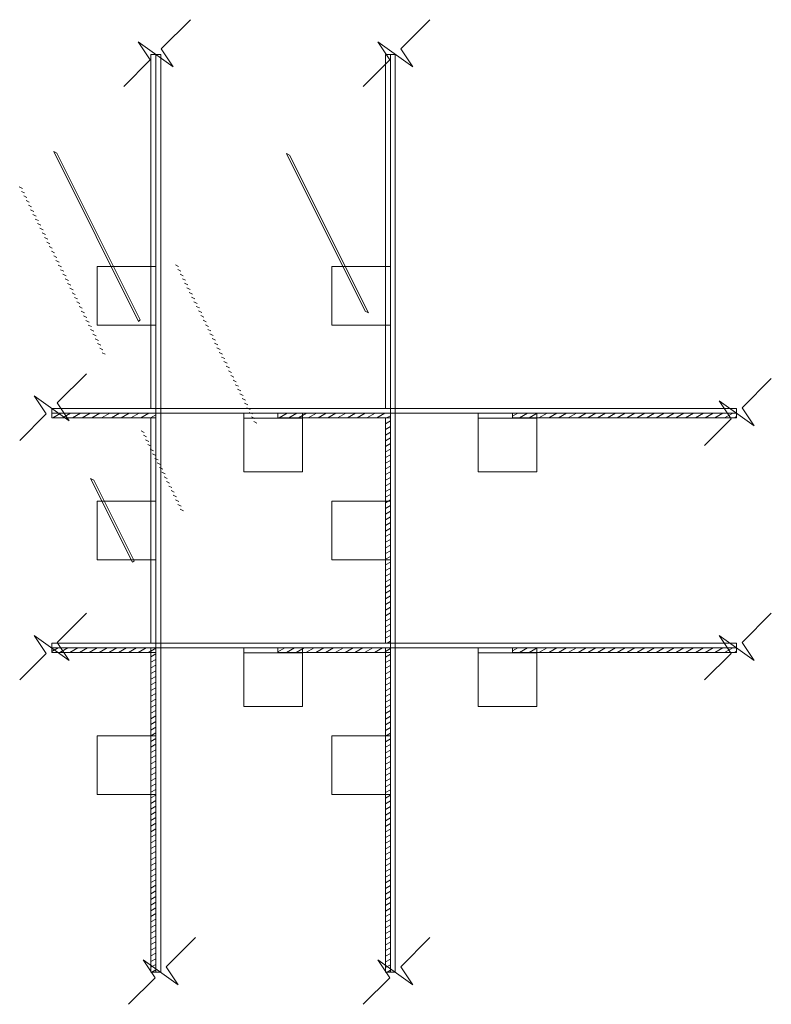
# Model space of a CAD drawing. Header units: inches. Extents: x -169 to 606, y -583 to 99.
# Tile 14 of 18: x 567 to 606, y -583 to -533. Entities that reach past the tile are written whole.
import ezdxf

# ---------------------------------------------------------------- set-up
doc = ezdxf.new("R2010")
doc.units = ezdxf.units.IN
doc.header["$LTSCALE"] = 2
doc.header["$MEASUREMENT"] = 0
for name, color, linetype, lineweight in [('G-ANNO-TEXT', 7, 'Continuous', 30), ('S-BRAC-HORZ', 5, 'Continuous', 30), ('S-COLS-PRIM', 3, 'Continuous', 30)]:
    doc.layers.add(name, color=color, linetype=linetype, lineweight=lineweight)
pattern_1 = [(30, (538.38815, 60.26192), (-0.125, 0.2165064), [])]
pattern_2 = [(30, (526.38784, 60.26192), (-0.125, 0.2165064), [])]
pattern_3 = [(30, (526.38815, 56.26192), (-0.125, 0.2165064), [])]
pattern_4 = [(30, (538.38815, 56.26192), (-0.125, 0.2165064), [])]

msp = doc.modelspace()

# ---------------------------------------------------------------- hatches: boundary and pattern name
at = {"layer": 'G-ANNO-TEXT', "lineweight": 13, "extrusion": (-0.57735, -0.57735, 0.57735)}
h = msp.add_hatch(dxfattribs=at)
h.set_pattern_fill('HATCH', color=256, style=0, pattern_type=2)
h.set_pattern_definition([(30, (791.8358, 26.4601), (-0.125, 0.2165064), [])])
h.paths.add_polyline_path([(784.00845, 31.77507), (783.83332, 31.67396), (793.04462, 26.35581), (793.04462, 26.55803)])
h = msp.add_hatch(dxfattribs=at)
h.set_pattern_fill('HATCH', color=256, style=0, pattern_type=2)
h.set_pattern_definition([(30, (796.53382, 33.50934), (-0.125, 0.216506), [])])
h.paths.add_polyline_path([(792.49373, 36.67405), (792.3186, 36.57294), (800.87675, 31.63189), (801.05188, 31.733)])
at = {"layer": 'G-ANNO-TEXT', "lineweight": 13}
h = msp.add_hatch(dxfattribs=at)
h.set_pattern_fill('HATCH', color=256, style=0, pattern_type=2)
h.set_pattern_definition([(30, (528.29147, -631.4635), (-0.125, 0.21650635), [])])
h.paths.add_polyline_path([(574.18516, -553.16122), (574.18516, -552.92328), (568.86118, -552.92328), (568.86118, -553.16122), (573.93749, -553.16122)])
at = {"layer": 'G-ANNO-TEXT', "lineweight": 13, "extrusion": (-3.11162e-13, -1, 5.70457e-27)}
h = msp.add_hatch(dxfattribs=at)
h.set_pattern_fill('HATCH', color=256, style=0, pattern_type=2)
h.set_pattern_definition(pattern_2)
h.paths.add_polyline_path([(574.18485, 23.10889), (574.18485, 25.10889), (573.94917, 25.10889), (573.94917, 23.10889)])
h = msp.add_hatch(dxfattribs=at)
h.set_pattern_fill('HATCH', color=256, style=0, pattern_type=2)
h.set_pattern_definition(pattern_3)
h.paths.add_polyline_path([(574.18516, 19.10889), (574.18516, 21.10889), (573.94948, 21.10889), (573.94948, 19.10889)])
at = {"layer": 'G-ANNO-TEXT', "lineweight": 13}
h = msp.add_hatch(dxfattribs=at)
h.set_pattern_fill('HATCH', color=256, style=0, pattern_type=2)
h.set_pattern_definition([(30, (539.86544, -631.4635), (-0.125, 0.21650635), [])])
h.paths.add_polyline_path([(586.18516, -553.16122), (586.18516, -552.92328), (580.43516, -552.92328), (580.43516, -553.16122), (585.93749, -553.16122)])
h = msp.add_hatch(dxfattribs=at)
h.set_pattern_fill('HATCH', color=256, style=0, pattern_type=2)
h.set_pattern_definition([(30, (547.96278, -628.50067), (-0.125, 0.21650635), [])])
h.paths.add_polyline_path([(586.18516, -553.16122), (585.93749, -553.16122), (585.93749, -564.67328), (586.18516, -564.67328)])
at = {"layer": 'G-ANNO-TEXT', "lineweight": 13, "extrusion": (-3.11162e-13, -1, 5.70457e-27)}
h = msp.add_hatch(dxfattribs=at)
h.set_pattern_fill('HATCH', color=256, style=0, pattern_type=2)
h.set_pattern_definition(pattern_1)
h.paths.add_polyline_path([(586.18516, 23.10889), (586.18516, 25.10889), (585.94948, 25.10889), (585.94948, 23.10889)])
h = msp.add_hatch(dxfattribs=at)
h.set_pattern_fill('HATCH', color=256, style=0, pattern_type=2)
h.set_pattern_definition(pattern_4)
h.paths.add_polyline_path([(586.18516, 19.10889), (586.18516, 21.10889), (585.94948, 21.10889), (585.94948, 19.10889)])
at = {"layer": 'G-ANNO-TEXT', "lineweight": 13}
h = msp.add_hatch(dxfattribs=at)
h.set_pattern_fill('HATCH', color=256, style=0, pattern_type=2)
h.set_pattern_definition([(30, (551.52665, -633.56514), (-0.125, 0.21650635), [])])
h.paths.add_polyline_path([(603.90236, -552.92328), (592.43516, -552.92328), (592.43516, -553.16122), (603.90236, -553.16122)])
at = {"layer": 'G-ANNO-TEXT', "lineweight": 13, "extrusion": (-0.57735, -0.57735, 0.57735)}
h = msp.add_hatch(dxfattribs=at)
h.set_pattern_fill('HATCH', color=256, style=0, pattern_type=2)
h.set_pattern_definition([(30, (798.41422, 22.7712), (-0.125, 0.216506), [])])
h.paths.add_polyline_path([(797.15426, 24.18533), (796.97913, 24.08422), (801.5299, 21.45683), (801.5299, 21.65905)])
at = {"layer": 'G-ANNO-TEXT', "lineweight": 13}
h = msp.add_hatch(dxfattribs=at)
h.set_pattern_fill('HATCH', color=256, style=0, pattern_type=2)
h.set_pattern_definition([(30, (531.76443, -635.02988), (-0.125, 0.21650635), [])])
h.paths.add_polyline_path([(573.93749, -564.92328), (568.86118, -564.92328), (568.86118, -565.16122), (573.93749, -565.16122)])
h = msp.add_hatch(dxfattribs=at)
h.set_pattern_fill('HATCH', color=256, style=0, pattern_type=2)
h.set_pattern_definition([(30, (538.29956, -640.5073), (-0.125, 0.21650635), [])])
h.paths.add_polyline_path([(574.18516, -564.92328), (573.93749, -564.92328), (573.93749, -581.50979), (574.18516, -581.50979)])
at = {"layer": 'G-ANNO-TEXT', "lineweight": 13, "extrusion": (-3.11162e-13, -1, 5.70457e-27)}
h = msp.add_hatch(dxfattribs=at)
h.set_pattern_fill('HATCH', color=256, style=0, pattern_type=2)
h.set_pattern_definition(pattern_2)
h.paths.add_polyline_path([(574.18485, 23.10889), (574.18485, 25.10889), (573.94917, 25.10889), (573.94917, 23.10889)])
h = msp.add_hatch(dxfattribs=at)
h.set_pattern_fill('HATCH', color=256, style=0, pattern_type=2)
h.set_pattern_definition(pattern_3)
h.paths.add_polyline_path([(574.18516, 19.10889), (574.18516, 21.10889), (573.94948, 21.10889), (573.94948, 19.10889)])
at = {"layer": 'G-ANNO-TEXT', "lineweight": 13}
h = msp.add_hatch(dxfattribs=at)
h.set_pattern_fill('HATCH', color=256, style=0, pattern_type=2)
h.set_pattern_definition([(30, (539.6532, -639.7646), (-0.125, 0.21650635), [])])
h.paths.add_polyline_path([(585.93749, -564.92328), (580.43516, -564.92328), (580.43516, -565.16122), (585.93749, -565.16122)])
h = msp.add_hatch(dxfattribs=at)
h.set_pattern_fill('HATCH', color=256, style=0, pattern_type=2)
h.set_pattern_definition([(30, (547.96278, -645.33717), (-0.125, 0.21650635), [])])
h.paths.add_polyline_path([(586.18516, -564.92328), (585.93749, -564.92328), (585.93749, -581.50979), (586.18516, -581.50979)])
at = {"layer": 'G-ANNO-TEXT', "lineweight": 13, "extrusion": (-3.11162e-13, -1, 5.70457e-27)}
h = msp.add_hatch(dxfattribs=at)
h.set_pattern_fill('HATCH', color=256, style=0, pattern_type=2)
h.set_pattern_definition(pattern_1)
h.paths.add_polyline_path([(586.18516, 23.10889), (586.18516, 25.10889), (585.94948, 25.10889), (585.94948, 23.10889)])
h = msp.add_hatch(dxfattribs=at)
h.set_pattern_fill('HATCH', color=256, style=0, pattern_type=2)
h.set_pattern_definition(pattern_4)
h.paths.add_polyline_path([(586.18516, 19.10889), (586.18516, 21.10889), (585.94948, 21.10889), (585.94948, 19.10889)])
at = {"layer": 'G-ANNO-TEXT', "lineweight": 13}
h = msp.add_hatch(dxfattribs=at)
h.set_pattern_fill('HATCH', color=256, style=0, pattern_type=2)
h.set_pattern_definition([(30, (551.52665, -645.56514), (-0.125, 0.21650635), [])])
h.paths.add_polyline_path([(603.90236, -564.92328), (592.43516, -564.92328), (592.43516, -565.16122), (603.90236, -565.16122)])

# ---------------------------------------------------------------- linework, layer by layer
at = {"layer": 'G-ANNO-TEXT', "lineweight": 13, "extrusion": (-0.57735, -0.57735, 0.57735), "flags": 128}
for points, elevation in [([(784.00845, 38.57345), (784.00845, 34.91708), (785.09535, 34.53737), (782.92155, 33.91175), (784.00845, 33.53203), (784.00845, 30.2067)], -10.10712), ([(792.67051, 43.57449), (792.67051, 39.91813), (793.75741, 39.53841), (791.58361, 38.91279), (792.67051, 38.53308), (792.67051, 35.20774)], -17.17966), ([(793.04462, 29.0094), (793.04462, 25.35304), (794.13152, 24.97332), (791.95772, 24.34771), (793.04462, 23.96799), (793.04462, 20.64265)], 3.41848), ([(817.99926, 43.21285), (817.99926, 39.55648), (819.08615, 39.17676), (816.91236, 38.55115), (817.99926, 38.17143), (817.99926, 34.84609)], -16.66822), ([(801.70668, 24.00836), (801.70668, 20.352), (802.79358, 19.97228), (800.61978, 19.34666), (801.70668, 18.96695), (801.70668, 15.64161)], 10.49102), ([(826.48454, 38.31387), (826.48454, 34.6575), (827.57144, 34.27778), (825.39764, 33.65217), (826.48454, 33.27245), (826.48454, 29.94712)], -9.74001), ([(817.37651, 19.51251), (817.37651, 15.85615), (818.46341, 15.47643), (816.28961, 14.85082), (817.37651, 14.4711), (817.37651, 11.14576)], 16.84911), ([(825.86179, 24.41149), (825.86179, 20.75513), (826.94869, 20.37541), (824.77489, 19.74979), (825.86179, 19.37008), (825.86179, 16.04474)], 9.92091)]:
    msp.add_lwpolyline(points, dxfattribs=dict(at, elevation=elevation))
at = {"layer": 'G-ANNO-TEXT', "lineweight": 13, "elevation": 19.10889, "flags": 128}
for points in [[(574.18516, -553.16122), (574.18516, -552.92328), (568.86118, -552.92328), (568.86118, -553.16122), (573.93749, -553.16122), (574.18516, -553.16122)], [(586.18516, -553.16122), (586.18516, -552.92328), (580.43516, -552.92328), (580.43516, -553.16122), (585.93749, -553.16122), (586.18516, -553.16122)]]:
    msp.add_lwpolyline(points, close=True, dxfattribs=at)
at = {"layer": 'G-ANNO-TEXT', "lineweight": 13}
for points in [[(574.18516, -534.57022, 19.10889), (573.93749, -534.57022, 19.10889), (573.93749, -552.67328, 19.10889), (574.18516, -552.67328, 19.10889)], [(586.18516, -534.57022, 19.10889), (585.93749, -534.57022, 19.10889), (585.93749, -552.67328, 19.10889), (586.18516, -552.67328, 19.10889)], [(569.12869, -539.62669, 24.16535), (568.96358, -539.54413, 24.08279), (573.30583, -548.22863, 19.74055), (573.38838, -548.14607, 19.90566)], [(581.03174, -539.72364, 24.2623), (580.86663, -539.64108, 24.17975), (584.90098, -547.70979, 20.1454), (585.06609, -547.79234, 20.22795)], [(586.18516, -552.67328, 21.10889), (585.94948, -552.67328, 21.10889), (585.94948, -552.67328, 19.10889), (586.18516, -552.67328, 19.10889)], [(574.18516, -552.92328, 19.10889), (568.86118, -552.92328, 19.10889), (568.86118, -553.16122, 19.10889), (574.18516, -553.16122, 19.10889)], [(574.18516, -553.16122, 19.10889), (573.93749, -553.16122, 19.10889), (573.93749, -564.67328, 19.10889), (574.18516, -564.67328, 19.10889)], [(574.18485, -552.92328, 23.10889), (574.18485, -552.92328, 25.10889), (573.94917, -552.92328, 25.10889), (573.94917, -552.92328, 23.10889)], [(574.18516, -552.92328, 19.10889), (574.18516, -552.92328, 21.10889), (573.94948, -552.92328, 21.10889), (573.94948, -552.92328, 19.10889)], [(586.18516, -553.16122, 19.10889), (585.93749, -553.16122, 19.10889), (585.93749, -564.67328, 19.10889), (586.18516, -564.67328, 19.10889)], [(586.18516, -552.92328, 23.10889), (586.18516, -552.92328, 25.10889), (585.94948, -552.92328, 25.10889), (585.94948, -552.92328, 23.10889)], [(586.18516, -552.92328, 19.10889), (586.18516, -552.92328, 21.10889), (585.94948, -552.92328, 21.10889), (585.94948, -552.92328, 19.10889)], [(603.90236, -552.92328, 19.10889), (592.43516, -552.92328, 19.10889), (592.43516, -553.16122, 19.10889), (603.90236, -553.16122, 19.10889)], [(571.00785, -556.33852, 22.28619), (570.84274, -556.25597, 22.20364), (572.98799, -560.54647, 20.05839), (573.07054, -560.46391, 20.2235)], [(574.18516, -564.92328, 19.10889), (568.86118, -564.92328, 19.10889), (568.86118, -565.16122, 19.10889), (574.18516, -565.16122, 19.10889)], [(573.93749, -564.92328, 19.10889), (568.86118, -564.92328, 19.10889), (568.86118, -565.16122, 19.10889), (573.93749, -565.16122, 19.10889)], [(574.18516, -564.92328, 19.10889), (573.93749, -564.92328, 19.10889), (573.93749, -581.50979, 19.10889), (574.18516, -581.50979, 19.10889)], [(574.18516, -564.92328, 19.10889), (573.93749, -564.92328, 19.10889), (573.93749, -581.50979, 19.10889), (574.18516, -581.50979, 19.10889)], [(574.18485, -564.92328, 23.10889), (574.18485, -564.92328, 25.10889), (573.94917, -564.92328, 25.10889), (573.94917, -564.92328, 23.10889)], [(574.18516, -564.92328, 19.10889), (574.18516, -564.92328, 21.10889), (573.94948, -564.92328, 21.10889), (573.94948, -564.92328, 19.10889)], [(586.18516, -564.92328, 19.10889), (580.43516, -564.92328, 19.10889), (580.43516, -565.16122, 19.10889), (586.18516, -565.16122, 19.10889)], [(585.93749, -564.92328, 19.10889), (580.43516, -564.92328, 19.10889), (580.43516, -565.16122, 19.10889), (585.93749, -565.16122, 19.10889)], [(586.18516, -564.92328, 19.10889), (585.93749, -564.92328, 19.10889), (585.93749, -581.50979, 19.10889), (586.18516, -581.50979, 19.10889)], [(586.18516, -564.92328, 19.10889), (585.93749, -564.92328, 19.10889), (585.93749, -581.50979, 19.10889), (586.18516, -581.50979, 19.10889)], [(586.18516, -564.92328, 23.10889), (586.18516, -564.92328, 25.10889), (585.94948, -564.92328, 25.10889), (585.94948, -564.92328, 23.10889)], [(586.18516, -564.92328, 19.10889), (586.18516, -564.92328, 21.10889), (585.94948, -564.92328, 21.10889), (585.94948, -564.92328, 19.10889)], [(603.90236, -564.92328, 19.10889), (592.43516, -564.92328, 19.10889), (592.43516, -565.16122, 19.10889), (603.90236, -565.16122, 19.10889)], [(603.90236, -564.92328, 19.10889), (592.43516, -564.92328, 19.10889), (592.43516, -565.16122, 19.10889), (603.90236, -565.16122, 19.10889)]]:
    msp.add_3dface(points, dxfattribs=at)

# ---------------------------------------------------------------- meshes
at = {"layer": 'G-ANNO-TEXT', "color": 7, "linetype": 'Continuous', "lineweight": 0}
mesh = msp.add_polyface(dxfattribs=at)
corners = [(574.18485, -548.42328, 22.10889), (574.18485, -548.42328, 25.10889), (571.18485, -548.42328, 25.10889), (571.18485, -548.42328, 24.85889), (573.93485, -548.42328, 24.85889), (573.93485, -548.42328, 22.10889), (574.18485, -545.42328, 22.10889), (574.18485, -545.42328, 25.10889), (571.18485, -545.42328, 25.10889), (571.18485, -545.42328, 24.85889), (573.93485, -545.42328, 24.85889), (573.93485, -545.42328, 22.10889)]
mesh.append_faces([[corners[k] for k in face] for face in [(0, 5, 11, 6), (5, 4, 10, 11), (4, 3, 9, 10), (3, 2, 8, 9), (2, 1, 7, 8), (1, 0, 6, 7)]], dxfattribs={"color": 7})
mesh.append_faces([[corners[k] for k in face] for face in [(0, 4, 5)]], dxfattribs={"vtx0": -1, "color": 7})
mesh.append_faces([[corners[k] for k in face] for face in [(2, 4, 1), (1, 4, 0)]], dxfattribs={"vtx0": -1, "vtx1": -1, "color": 7})
mesh.append_faces([[corners[k] for k in face] for face in [(3, 4, 2), (9, 8, 10)]], dxfattribs={"vtx1": -1, "color": 7})
mesh.append_faces([[corners[k] for k in face] for face in [(8, 7, 10), (7, 6, 10)]], dxfattribs={"vtx1": -1, "vtx2": -1, "color": 7})
mesh.append_faces([[corners[k] for k in face] for face in [(6, 11, 10)]], dxfattribs={"vtx2": -1, "color": 7})
mesh = msp.add_polyface(dxfattribs=at)
corners = [(586.18516, -548.42328, 22.10889), (586.18516, -548.42328, 25.10889), (583.18516, -548.42328, 25.10889), (583.18516, -548.42328, 24.85889), (585.93516, -548.42328, 24.85889), (585.93516, -548.42328, 22.10889), (586.18516, -545.42328, 22.10889), (586.18516, -545.42328, 25.10889), (583.18516, -545.42328, 25.10889), (583.18516, -545.42328, 24.85889), (585.93516, -545.42328, 24.85889), (585.93516, -545.42328, 22.10889)]
mesh.append_faces([[corners[k] for k in face] for face in [(0, 5, 11, 6), (5, 4, 10, 11), (4, 3, 9, 10), (3, 2, 8, 9), (2, 1, 7, 8), (1, 0, 6, 7)]], dxfattribs={"color": 7})
mesh.append_faces([[corners[k] for k in face] for face in [(0, 4, 5)]], dxfattribs={"vtx0": -1, "color": 7})
mesh.append_faces([[corners[k] for k in face] for face in [(2, 4, 1), (1, 4, 0)]], dxfattribs={"vtx0": -1, "vtx1": -1, "color": 7})
mesh.append_faces([[corners[k] for k in face] for face in [(3, 4, 2), (9, 8, 10)]], dxfattribs={"vtx1": -1, "color": 7})
mesh.append_faces([[corners[k] for k in face] for face in [(8, 7, 10), (7, 6, 10)]], dxfattribs={"vtx1": -1, "vtx2": -1, "color": 7})
mesh.append_faces([[corners[k] for k in face] for face in [(6, 11, 10)]], dxfattribs={"vtx2": -1, "color": 7})
mesh = msp.add_polyface(dxfattribs=at)
corners = [(581.68516, -552.92328, 22.10889), (581.68516, -552.92328, 25.10889), (581.68516, -555.92328, 25.10889), (581.68516, -555.92328, 24.85889), (581.68516, -553.17328, 24.85889), (581.68516, -553.17328, 22.10889), (578.68516, -552.92328, 22.10889), (578.68516, -552.92328, 25.10889), (578.68516, -555.92328, 25.10889), (578.68516, -555.92328, 24.85889), (578.68516, -553.17328, 24.85889), (578.68516, -553.17328, 22.10889)]
mesh.append_faces([[corners[k] for k in face] for face in [(0, 5, 11, 6), (5, 4, 10, 11), (4, 3, 9, 10), (3, 2, 8, 9), (2, 1, 7, 8), (1, 0, 6, 7)]], dxfattribs={"color": 7})
mesh.append_faces([[corners[k] for k in face] for face in [(0, 4, 5)]], dxfattribs={"vtx0": -1, "color": 7})
mesh.append_faces([[corners[k] for k in face] for face in [(2, 4, 1), (1, 4, 0)]], dxfattribs={"vtx0": -1, "vtx1": -1, "color": 7})
mesh.append_faces([[corners[k] for k in face] for face in [(3, 4, 2), (9, 8, 10)]], dxfattribs={"vtx1": -1, "color": 7})
mesh.append_faces([[corners[k] for k in face] for face in [(8, 7, 10), (7, 6, 10)]], dxfattribs={"vtx1": -1, "vtx2": -1, "color": 7})
mesh.append_faces([[corners[k] for k in face] for face in [(6, 11, 10)]], dxfattribs={"vtx2": -1, "color": 7})
mesh = msp.add_polyface(dxfattribs=at)
corners = [(593.68516, -552.92328, 22.10889), (593.68516, -552.92328, 25.10889), (593.68516, -555.92328, 25.10889), (593.68516, -555.92328, 24.85889), (593.68516, -553.17328, 24.85889), (593.68516, -553.17328, 22.10889), (590.68516, -552.92328, 22.10889), (590.68516, -552.92328, 25.10889), (590.68516, -555.92328, 25.10889), (590.68516, -555.92328, 24.85889), (590.68516, -553.17328, 24.85889), (590.68516, -553.17328, 22.10889)]
mesh.append_faces([[corners[k] for k in face] for face in [(0, 5, 11, 6), (5, 4, 10, 11), (4, 3, 9, 10), (3, 2, 8, 9), (2, 1, 7, 8), (1, 0, 6, 7)]], dxfattribs={"color": 7})
mesh.append_faces([[corners[k] for k in face] for face in [(0, 4, 5)]], dxfattribs={"vtx0": -1, "color": 7})
mesh.append_faces([[corners[k] for k in face] for face in [(2, 4, 1), (1, 4, 0)]], dxfattribs={"vtx0": -1, "vtx1": -1, "color": 7})
mesh.append_faces([[corners[k] for k in face] for face in [(3, 4, 2), (9, 8, 10)]], dxfattribs={"vtx1": -1, "color": 7})
mesh.append_faces([[corners[k] for k in face] for face in [(8, 7, 10), (7, 6, 10)]], dxfattribs={"vtx1": -1, "vtx2": -1, "color": 7})
mesh.append_faces([[corners[k] for k in face] for face in [(6, 11, 10)]], dxfattribs={"vtx2": -1, "color": 7})
mesh = msp.add_polyface(dxfattribs=at)
corners = [(574.18516, -560.42328, 22.10889), (574.18516, -560.42328, 25.10889), (571.18516, -560.42328, 25.10889), (571.18516, -560.42328, 24.85889), (573.93516, -560.42328, 24.85889), (573.93516, -560.42328, 22.10889), (574.18516, -557.42328, 22.10889), (574.18516, -557.42328, 25.10889), (571.18516, -557.42328, 25.10889), (571.18516, -557.42328, 24.85889), (573.93516, -557.42328, 24.85889), (573.93516, -557.42328, 22.10889)]
mesh.append_faces([[corners[k] for k in face] for face in [(0, 5, 11, 6), (5, 4, 10, 11), (4, 3, 9, 10), (3, 2, 8, 9), (2, 1, 7, 8), (1, 0, 6, 7)]], dxfattribs={"color": 7})
mesh.append_faces([[corners[k] for k in face] for face in [(0, 4, 5)]], dxfattribs={"vtx0": -1, "color": 7})
mesh.append_faces([[corners[k] for k in face] for face in [(2, 4, 1), (1, 4, 0)]], dxfattribs={"vtx0": -1, "vtx1": -1, "color": 7})
mesh.append_faces([[corners[k] for k in face] for face in [(3, 4, 2), (9, 8, 10)]], dxfattribs={"vtx1": -1, "color": 7})
mesh.append_faces([[corners[k] for k in face] for face in [(8, 7, 10), (7, 6, 10)]], dxfattribs={"vtx1": -1, "vtx2": -1, "color": 7})
mesh.append_faces([[corners[k] for k in face] for face in [(6, 11, 10)]], dxfattribs={"vtx2": -1, "color": 7})
mesh = msp.add_polyface(dxfattribs=at)
corners = [(586.18516, -560.42328, 22.10889), (586.18516, -560.42328, 25.10889), (583.18516, -560.42328, 25.10889), (583.18516, -560.42328, 24.85889), (585.93516, -560.42328, 24.85889), (585.93516, -560.42328, 22.10889), (586.18516, -557.42328, 22.10889), (586.18516, -557.42328, 25.10889), (583.18516, -557.42328, 25.10889), (583.18516, -557.42328, 24.85889), (585.93516, -557.42328, 24.85889), (585.93516, -557.42328, 22.10889)]
mesh.append_faces([[corners[k] for k in face] for face in [(0, 5, 11, 6), (5, 4, 10, 11), (4, 3, 9, 10), (3, 2, 8, 9), (2, 1, 7, 8), (1, 0, 6, 7)]], dxfattribs={"color": 7})
mesh.append_faces([[corners[k] for k in face] for face in [(0, 4, 5)]], dxfattribs={"vtx0": -1, "color": 7})
mesh.append_faces([[corners[k] for k in face] for face in [(2, 4, 1), (1, 4, 0)]], dxfattribs={"vtx0": -1, "vtx1": -1, "color": 7})
mesh.append_faces([[corners[k] for k in face] for face in [(3, 4, 2), (9, 8, 10)]], dxfattribs={"vtx1": -1, "color": 7})
mesh.append_faces([[corners[k] for k in face] for face in [(8, 7, 10), (7, 6, 10)]], dxfattribs={"vtx1": -1, "vtx2": -1, "color": 7})
mesh.append_faces([[corners[k] for k in face] for face in [(6, 11, 10)]], dxfattribs={"vtx2": -1, "color": 7})
mesh = msp.add_polyface(dxfattribs=at)
corners = [(581.68516, -564.92328, 22.10889), (581.68516, -564.92328, 25.10889), (581.68516, -567.92328, 25.10889), (581.68516, -567.92328, 24.85889), (581.68516, -565.17328, 24.85889), (581.68516, -565.17328, 22.10889), (578.68516, -564.92328, 22.10889), (578.68516, -564.92328, 25.10889), (578.68516, -567.92328, 25.10889), (578.68516, -567.92328, 24.85889), (578.68516, -565.17328, 24.85889), (578.68516, -565.17328, 22.10889)]
mesh.append_faces([[corners[k] for k in face] for face in [(0, 5, 11, 6), (5, 4, 10, 11), (4, 3, 9, 10), (3, 2, 8, 9), (2, 1, 7, 8), (1, 0, 6, 7)]], dxfattribs={"color": 7})
mesh.append_faces([[corners[k] for k in face] for face in [(0, 4, 5)]], dxfattribs={"vtx0": -1, "color": 7})
mesh.append_faces([[corners[k] for k in face] for face in [(2, 4, 1), (1, 4, 0)]], dxfattribs={"vtx0": -1, "vtx1": -1, "color": 7})
mesh.append_faces([[corners[k] for k in face] for face in [(3, 4, 2), (9, 8, 10)]], dxfattribs={"vtx1": -1, "color": 7})
mesh.append_faces([[corners[k] for k in face] for face in [(8, 7, 10), (7, 6, 10)]], dxfattribs={"vtx1": -1, "vtx2": -1, "color": 7})
mesh.append_faces([[corners[k] for k in face] for face in [(6, 11, 10)]], dxfattribs={"vtx2": -1, "color": 7})
mesh = msp.add_polyface(dxfattribs=at)
corners = [(593.68516, -564.92328, 22.10889), (593.68516, -564.92328, 25.10889), (593.68516, -567.92328, 25.10889), (593.68516, -567.92328, 24.85889), (593.68516, -565.17328, 24.85889), (593.68516, -565.17328, 22.10889), (590.68516, -564.92328, 22.10889), (590.68516, -564.92328, 25.10889), (590.68516, -567.92328, 25.10889), (590.68516, -567.92328, 24.85889), (590.68516, -565.17328, 24.85889), (590.68516, -565.17328, 22.10889)]
mesh.append_faces([[corners[k] for k in face] for face in [(0, 5, 11, 6), (5, 4, 10, 11), (4, 3, 9, 10), (3, 2, 8, 9), (2, 1, 7, 8), (1, 0, 6, 7)]], dxfattribs={"color": 7})
mesh.append_faces([[corners[k] for k in face] for face in [(0, 4, 5)]], dxfattribs={"vtx0": -1, "color": 7})
mesh.append_faces([[corners[k] for k in face] for face in [(2, 4, 1), (1, 4, 0)]], dxfattribs={"vtx0": -1, "vtx1": -1, "color": 7})
mesh.append_faces([[corners[k] for k in face] for face in [(3, 4, 2), (9, 8, 10)]], dxfattribs={"vtx1": -1, "color": 7})
mesh.append_faces([[corners[k] for k in face] for face in [(8, 7, 10), (7, 6, 10)]], dxfattribs={"vtx1": -1, "vtx2": -1, "color": 7})
mesh.append_faces([[corners[k] for k in face] for face in [(6, 11, 10)]], dxfattribs={"vtx2": -1, "color": 7})
mesh = msp.add_polyface(dxfattribs=at)
corners = [(574.18516, -572.42328, 22.10889), (574.18516, -572.42328, 25.10889), (571.18516, -572.42328, 25.10889), (571.18516, -572.42328, 24.85889), (573.93516, -572.42328, 24.85889), (573.93516, -572.42328, 22.10889), (574.18516, -569.42328, 22.10889), (574.18516, -569.42328, 25.10889), (571.18516, -569.42328, 25.10889), (571.18516, -569.42328, 24.85889), (573.93516, -569.42328, 24.85889), (573.93516, -569.42328, 22.10889)]
mesh.append_faces([[corners[k] for k in face] for face in [(0, 5, 11, 6), (5, 4, 10, 11), (4, 3, 9, 10), (3, 2, 8, 9), (2, 1, 7, 8), (1, 0, 6, 7)]], dxfattribs={"color": 7})
mesh.append_faces([[corners[k] for k in face] for face in [(0, 4, 5)]], dxfattribs={"vtx0": -1, "color": 7})
mesh.append_faces([[corners[k] for k in face] for face in [(2, 4, 1), (1, 4, 0)]], dxfattribs={"vtx0": -1, "vtx1": -1, "color": 7})
mesh.append_faces([[corners[k] for k in face] for face in [(3, 4, 2), (9, 8, 10)]], dxfattribs={"vtx1": -1, "color": 7})
mesh.append_faces([[corners[k] for k in face] for face in [(8, 7, 10), (7, 6, 10)]], dxfattribs={"vtx1": -1, "vtx2": -1, "color": 7})
mesh.append_faces([[corners[k] for k in face] for face in [(6, 11, 10)]], dxfattribs={"vtx2": -1, "color": 7})
mesh = msp.add_polyface(dxfattribs=at)
corners = [(586.18516, -572.42328, 22.10889), (586.18516, -572.42328, 25.10889), (583.18516, -572.42328, 25.10889), (583.18516, -572.42328, 24.85889), (585.93516, -572.42328, 24.85889), (585.93516, -572.42328, 22.10889), (586.18516, -569.42328, 22.10889), (586.18516, -569.42328, 25.10889), (583.18516, -569.42328, 25.10889), (583.18516, -569.42328, 24.85889), (585.93516, -569.42328, 24.85889), (585.93516, -569.42328, 22.10889)]
mesh.append_faces([[corners[k] for k in face] for face in [(0, 5, 11, 6), (5, 4, 10, 11), (4, 3, 9, 10), (3, 2, 8, 9), (2, 1, 7, 8), (1, 0, 6, 7)]], dxfattribs={"color": 7})
mesh.append_faces([[corners[k] for k in face] for face in [(0, 4, 5)]], dxfattribs={"vtx0": -1, "color": 7})
mesh.append_faces([[corners[k] for k in face] for face in [(2, 4, 1), (1, 4, 0)]], dxfattribs={"vtx0": -1, "vtx1": -1, "color": 7})
mesh.append_faces([[corners[k] for k in face] for face in [(3, 4, 2), (9, 8, 10)]], dxfattribs={"vtx1": -1, "color": 7})
mesh.append_faces([[corners[k] for k in face] for face in [(8, 7, 10), (7, 6, 10)]], dxfattribs={"vtx1": -1, "vtx2": -1, "color": 7})
mesh.append_faces([[corners[k] for k in face] for face in [(6, 11, 10)]], dxfattribs={"vtx2": -1, "color": 7})
at = {"layer": 'S-BRAC-HORZ', "lineweight": 13}
mesh = msp.add_polyface(dxfattribs=at)
corners = [(574.18516, -552.67328, 19.10889), (574.43516, -552.67328, 19.10889), (574.43516, -534.57022, 19.10889), (574.18516, -534.57022, 19.10889), (574.18516, -534.57022, 25.10889), (574.43516, -534.57022, 25.10889), (574.43516, -581.50979, 25.10889), (574.18516, -581.50979, 25.10889), (574.43516, -581.50979, 19.10889), (574.18516, -581.50979, 19.10889), (574.18516, -564.92328, 19.10889), (574.43516, -564.92328, 19.10889), (574.18516, -564.92328, 22.10889), (574.43516, -564.92328, 22.10889), (574.18516, -564.67328, 22.10889), (574.43516, -564.67328, 22.10889), (574.18516, -564.67328, 19.10889), (574.43516, -564.67328, 19.10889), (574.43516, -552.92328, 19.10889), (574.18516, -552.92328, 19.10889), (574.43516, -552.92328, 22.10889), (574.43516, -552.67328, 22.10889), (574.18516, -552.92328, 22.10889), (574.18516, -552.67328, 22.10889)]
mesh.append_faces([[corners[k] for k in face] for face in [(3, 2, 1, 0), (5, 2, 3, 4), (5, 4, 7, 6), (7, 9, 8, 6), (11, 8, 9, 10), (13, 11, 10, 12), (15, 13, 12, 14), (17, 15, 14, 16), (17, 16, 19, 18), (20, 22, 23, 21), (21, 23, 0, 1), (18, 19, 22, 20)]])
mesh.append_faces([[corners[k] for k in face] for face in [(13, 15, 20, 6), (23, 22, 14, 4)]], dxfattribs={"vtx1": -1, "vtx2": -1, "vtx3": -1})
mesh.append_faces([[corners[k] for k in face] for face in [(20, 21, 5, 6), (14, 12, 7, 4)]], dxfattribs={"vtx1": -1, "vtx3": -1})
mesh.append_faces([[corners[k] for k in face] for face in [(15, 17, 18, 20), (21, 1, 2, 5), (6, 8, 11, 13), (22, 19, 16, 14), (12, 10, 9, 7), (4, 3, 0, 23)]], dxfattribs={"vtx3": -1})
mesh = msp.add_polyface(dxfattribs=at)
corners = [(586.18516, -552.67328, 19.10889), (586.43516, -552.67328, 19.10889), (586.43516, -534.57022, 19.10889), (586.18516, -534.57022, 19.10889), (586.18516, -534.57022, 25.10889), (586.43516, -534.57022, 25.10889), (586.43516, -581.50979, 25.10889), (586.18516, -581.50979, 25.10889), (586.43516, -581.50979, 19.10889), (586.18516, -581.50979, 19.10889), (586.18516, -564.92328, 19.10889), (586.43516, -564.92328, 19.10889), (586.18516, -564.92328, 22.10889), (586.43516, -564.92328, 22.10889), (586.18516, -564.67328, 22.10889), (586.43516, -564.67328, 22.10889), (586.18516, -564.67328, 19.10889), (586.43516, -564.67328, 19.10889), (586.43516, -552.92328, 19.10889), (586.18516, -552.92328, 19.10889), (586.43516, -552.92328, 22.10889), (586.43516, -552.67328, 22.10889), (586.18516, -552.92328, 22.10889), (586.18516, -552.67328, 22.10889)]
mesh.append_faces([[corners[k] for k in face] for face in [(3, 2, 1, 0), (5, 2, 3, 4), (5, 4, 7, 6), (7, 9, 8, 6), (11, 8, 9, 10), (13, 11, 10, 12), (15, 13, 12, 14), (17, 15, 14, 16), (17, 16, 19, 18), (20, 22, 23, 21), (21, 23, 0, 1), (18, 19, 22, 20)]])
mesh.append_faces([[corners[k] for k in face] for face in [(13, 15, 20, 6), (23, 22, 14, 4)]], dxfattribs={"vtx1": -1, "vtx2": -1, "vtx3": -1})
mesh.append_faces([[corners[k] for k in face] for face in [(20, 21, 5, 6), (14, 12, 7, 4)]], dxfattribs={"vtx1": -1, "vtx3": -1})
mesh.append_faces([[corners[k] for k in face] for face in [(15, 17, 18, 20), (21, 1, 2, 5), (6, 8, 11, 13), (22, 19, 16, 14), (12, 10, 9, 7), (4, 3, 0, 23)]], dxfattribs={"vtx3": -1})
at = {"layer": 'S-COLS-PRIM', "linetype": 'Continuous', "lineweight": 13}
mesh = msp.add_polyface(dxfattribs=at)
corners = [(574.43516, -552.92328, 25.10889), (586.18516, -552.92328, 25.10889), (586.18516, -552.67328, 25.10889), (574.43516, -552.67328, 25.10889), (586.18516, -552.92328, 22.10889), (586.18516, -552.67328, 22.10889), (586.43516, -552.92328, 22.10889), (586.43516, -552.67328, 22.10889), (586.43516, -552.92328, 25.10889), (586.43516, -552.67328, 25.10889), (603.90236, -552.92328, 25.10889), (603.90236, -552.67328, 25.10889), (603.90236, -552.67328, 19.10889), (603.90236, -552.92328, 19.10889), (568.86118, -552.92328, 19.10889), (568.86118, -552.67328, 19.10889), (568.86118, -552.92328, 25.10889), (568.86118, -552.67328, 25.10889), (574.18485, -552.67328, 25.10889), (574.18485, -552.92328, 25.10889), (574.43516, -552.67328, 22.10889), (574.18485, -552.67328, 22.10889), (574.43516, -552.92328, 22.10889), (574.18485, -552.92328, 22.10889)]
mesh.append_faces([[corners[k] for k in face] for face in [(0, 1, 2, 3), (1, 4, 5, 2), (4, 6, 7, 5), (6, 8, 9, 7), (8, 10, 11, 9), (12, 11, 10, 13), (12, 13, 14, 15), (14, 16, 17, 15), (18, 17, 16, 19), (22, 0, 3, 20), (23, 22, 20, 21), (19, 23, 21, 18)]])
mesh.append_faces([[corners[k] for k in face] for face in [(12, 20, 5, 7), (22, 13, 6, 4)]], dxfattribs={"vtx0": -1, "vtx1": -1, "vtx3": -1})
mesh.append_faces([[corners[k] for k in face] for face in [(21, 20, 12, 15), (14, 13, 22, 23)]], dxfattribs={"vtx1": -1, "vtx3": -1})
mesh.append_faces([[corners[k] for k in face] for face in [(20, 3, 2, 5), (15, 17, 18, 21), (7, 9, 11, 12), (13, 10, 8, 6), (4, 1, 0, 22), (23, 19, 16, 14)]], dxfattribs={"vtx3": -1})
mesh = msp.add_polyface(dxfattribs=at)
corners = [(574.43516, -564.92328, 25.10889), (586.18516, -564.92328, 25.10889), (586.18516, -564.67328, 25.10889), (574.43516, -564.67328, 25.10889), (586.18516, -564.92328, 22.10889), (586.18516, -564.67328, 22.10889), (586.43516, -564.92328, 22.10889), (586.43516, -564.67328, 22.10889), (586.43516, -564.92328, 25.10889), (586.43516, -564.67328, 25.10889), (603.90236, -564.92328, 25.10889), (603.90236, -564.67328, 25.10889), (603.90236, -564.67328, 19.10889), (603.90236, -564.92328, 19.10889), (568.86118, -564.92328, 19.10889), (568.86118, -564.67328, 19.10889), (568.86118, -564.92328, 25.10889), (568.86118, -564.67328, 25.10889), (574.18485, -564.67328, 25.10889), (574.18485, -564.92328, 25.10889), (574.43516, -564.67328, 22.10889), (574.18485, -564.67328, 22.10889), (574.43516, -564.92328, 22.10889), (574.18485, -564.92328, 22.10889)]
mesh.append_faces([[corners[k] for k in face] for face in [(0, 1, 2, 3), (1, 4, 5, 2), (4, 6, 7, 5), (6, 8, 9, 7), (8, 10, 11, 9), (12, 11, 10, 13), (12, 13, 14, 15), (14, 16, 17, 15), (18, 17, 16, 19), (22, 0, 3, 20), (23, 22, 20, 21), (19, 23, 21, 18)]])
mesh.append_faces([[corners[k] for k in face] for face in [(12, 20, 5, 7), (22, 13, 6, 4)]], dxfattribs={"vtx0": -1, "vtx1": -1, "vtx3": -1})
mesh.append_faces([[corners[k] for k in face] for face in [(21, 20, 12, 15), (14, 13, 22, 23)]], dxfattribs={"vtx1": -1, "vtx3": -1})
mesh.append_faces([[corners[k] for k in face] for face in [(20, 3, 2, 5), (15, 17, 18, 21), (7, 9, 11, 12), (13, 10, 8, 6), (4, 1, 0, 22), (23, 19, 16, 14)]], dxfattribs={"vtx3": -1})

doc.saveas('drawing.dxf')
